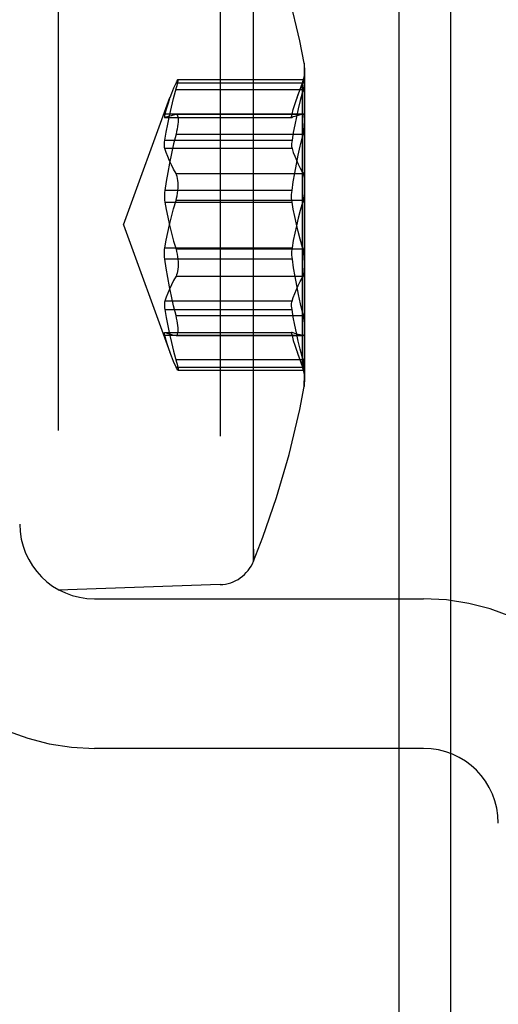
# Model space of a CAD drawing. Header units: inches. Extents: x 0 to 54.6, y 0 to 35.4.
# Tile 14 of 19: x 27.635 to 27.887, y 15.84 to 16.358. Entities that reach past the tile are written whole.
import ezdxf

# ---------------------------------------------------------------- set-up
doc = ezdxf.new("R2010")
doc.units = ezdxf.units.IN
doc.header["$LTSCALE"] = 3.0053571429
doc.header["$MEASUREMENT"] = 0
doc.linetypes.add('HIDDEN', pattern=[0.2, 0.1, -0.1])
doc.layers.get('0').update_dxf_attribs({"linetype": 'CONTINUOUS'})
doc.layers.add('DOOR_ASSEMBLY', color=7, linetype='CONTINUOUS')

msp = doc.modelspace()

# ---------------------------------------------------------------- linework, layer by layer
at = {"color": 3, "linetype": 'Continuous'}
msp.add_line((27.862256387, 23.5633737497), (27.862256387, 15.3429867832), dxfattribs=at)
at = {"layer": 'DOOR_ASSEMBLY', "color": 3, "linetype": 'Continuous'}
msp.add_line((27.8351664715, 15.1222247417), (27.8351664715, 23.8822247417), dxfattribs=at)
at = {"layer": 'DOOR_ASSEMBLY', "color": 8, "linetype": 'HIDDEN'}
for p, q in [((27.6557435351, 16.4424600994), (27.6557435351, 16.057989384)), ((27.740900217, 16.4396215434), (27.740900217, 16.06082794)), ((27.758499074, 16.0731353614), (27.758499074, 16.427314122)), ((27.7851659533, 16.3353382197), (27.785165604, 16.1681396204)), ((27.7854866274, 16.1686513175), (27.7854866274, 16.3317981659)), ((27.7177112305, 16.3250532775), (27.78461398, 16.3250532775)), ((27.7186820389, 16.3267202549), (27.7852438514, 16.3267202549)), ((27.7814467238, 16.3172290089), (27.7842994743, 16.3250668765)), ((27.7842994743, 16.1753826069), (27.7842994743, 16.3250668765)), ((27.78461398, 16.3250532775), (27.7850854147, 16.3263698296)), ((27.78461398, 16.3213205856), (27.7177112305, 16.3213205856)), ((27.6901300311, 16.2502247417), (27.714531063, 16.3172660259)), ((27.7117723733, 16.3068269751), (27.711839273, 16.3068420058)), ((27.7117783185, 16.306826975), (27.7787074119, 16.306826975)), ((27.7787684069, 16.3084939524), (27.711839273, 16.3084939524)), ((27.711839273, 16.3068420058), (27.7787684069, 16.3068420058)), ((27.7177112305, 16.3084849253), (27.7178423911, 16.3084999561)), ((27.78461398, 16.3084849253), (27.7177112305, 16.3084849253)), ((27.7178384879, 16.3084999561), (27.7847161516, 16.3084999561)), ((27.7787684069, 16.3068420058), (27.7787014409, 16.3068269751)), ((27.78461398, 16.3084849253), (27.7842994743, 16.3084083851)), ((27.784721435, 16.308499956), (27.78461398, 16.3084849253)), ((27.711839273, 16.2947835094), (27.7787684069, 16.2947835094)), ((27.7177112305, 16.2979989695), (27.78461398, 16.2979989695)), ((27.7787684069, 16.2903923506), (27.711839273, 16.2903923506)), ((27.7177112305, 16.2772790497), (27.78461398, 16.2772790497)), ((27.7842994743, 16.2778899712), (27.78461398, 16.2772790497)), ((27.7787684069, 16.2683263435), (27.711839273, 16.2683263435)), ((27.78461398, 16.263060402), (27.7177112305, 16.263060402)), ((27.711839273, 16.2622832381), (27.7787684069, 16.2622832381)), ((27.6901300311, 16.2502247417), (27.714531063, 16.1831834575)), ((27.711839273, 16.2381662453), (27.7787684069, 16.2381662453)), ((27.78461398, 16.2373890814), (27.7177112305, 16.2373890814)), ((27.7787684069, 16.2321231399), (27.711839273, 16.2321231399)), ((27.785165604, 16.2277155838), (27.7851659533, 16.1651112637)), ((27.7177112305, 16.2231704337), (27.78461398, 16.2231704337)), ((27.7842994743, 16.2225595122), (27.78461398, 16.2231704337)), ((27.7787684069, 16.2100571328), (27.711839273, 16.2100571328)), ((27.711839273, 16.205665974), (27.7787684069, 16.205665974)), ((27.7177112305, 16.2024505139), (27.78461398, 16.2024505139)), ((27.7117723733, 16.1936225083), (27.711839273, 16.1936074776)), ((27.7117783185, 16.1936225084), (27.7787078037, 16.1936225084)), ((27.711839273, 16.1936074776), (27.7787684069, 16.1936074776)), ((27.7787684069, 16.191955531), (27.711839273, 16.191955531)), ((27.78461398, 16.1919645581), (27.7177112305, 16.1919645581)), ((27.7177112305, 16.1919645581), (27.7178427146, 16.1919495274)), ((27.7178388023, 16.1919495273), (27.7847153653, 16.1919495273)), ((27.7787684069, 16.1936074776), (27.7787019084, 16.1936225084)), ((27.78461398, 16.1919645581), (27.7842994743, 16.1920410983)), ((27.7847209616, 16.1919495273), (27.78461398, 16.1919645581)), ((27.7814467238, 16.1832204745), (27.7842994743, 16.1753826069)), ((27.78461398, 16.1791288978), (27.7177112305, 16.1791288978)), ((27.7177112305, 16.1753962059), (27.78461398, 16.1753962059)), ((27.7186832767, 16.1737292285), (27.7852422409, 16.1737292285)), ((27.7848906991, 16.17462578), (27.7850765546, 16.1740796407)), ((27.7851659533, 16.1651112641), (27.785165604, 16.1681396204)), ((27.7584991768, 16.0794403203), (27.758499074, 16.0731353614)), ((27.740900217, 16.06082794), (27.6557435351, 16.057989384)), ((27.6747727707, 16.053374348), (27.8480011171, 16.053374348)), ((27.8480011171, 15.9746341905), (27.6747727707, 15.9746341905))]:
    msp.add_line(p, q, dxfattribs=at)
for points in [[(27.785165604, 16.3353401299), (27.7828515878, 16.3471457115), (27.7772294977, 16.370932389), (27.7706155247, 16.3936798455), (27.7634344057, 16.4145555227), (27.7584991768, 16.4273138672)], [(27.7177112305, 16.3250532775), (27.7164613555, 16.3221766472), (27.7153166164, 16.3193470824), (27.7144754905, 16.3171213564)], [(27.7183631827, 16.3263698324), (27.7182743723, 16.3262168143), (27.7181775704, 16.3260366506), (27.7180727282, 16.3258297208), (27.7179599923, 16.3255964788), (27.7178395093, 16.3253374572), (27.7177112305, 16.3250532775)], [(27.7180259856, 16.3224943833), (27.7182874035, 16.323555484), (27.7184961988, 16.3244848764), (27.7186502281, 16.32526755), (27.7187481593, 16.3258909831), (27.7187882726, 16.326344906), (27.7187673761, 16.3266222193), (27.7186842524, 16.3267202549)], [(27.7186842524, 16.3267202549), (27.718554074, 16.3266360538), (27.7183631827, 16.3263698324)], [(27.7842994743, 16.324281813), (27.7843550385, 16.3244099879), (27.784409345, 16.3245383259), (27.7844623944, 16.3246668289), (27.7845141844, 16.3247954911), (27.7845647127, 16.3249243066), (27.78461398, 16.3250532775)], [(27.7852457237, 16.3267202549), (27.7852785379, 16.3266154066), (27.7852814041, 16.3263258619), (27.7852694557, 16.3258562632), (27.785228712, 16.3252171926), (27.7851526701, 16.3244233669), (27.7850310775, 16.3234939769), (27.7848499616, 16.3224527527), (27.78461398, 16.3213205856)], [(27.7850854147, 16.3263698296), (27.7851833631, 16.3266375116), (27.7852457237, 16.3267202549)], [(27.711839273, 16.2947835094), (27.7125320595, 16.2990218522), (27.7133425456, 16.3033334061), (27.7142738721, 16.3077176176), (27.7153166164, 16.3121761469), (27.7164613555, 16.316710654), (27.7180259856, 16.3224943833)], [(27.7814001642, 16.3171068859), (27.7820527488, 16.3188478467), (27.7831275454, 16.3215432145), (27.7842994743, 16.324281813)], [(27.78461398, 16.3213205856), (27.7845647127, 16.3211139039), (27.7845141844, 16.320907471), (27.7844623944, 16.320701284), (27.784409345, 16.3204953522), (27.7843550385, 16.3202896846), (27.7831275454, 16.315695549)], [(27.7142738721, 16.3165649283), (27.7133425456, 16.313829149), (27.7125320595, 16.3111387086), (27.711839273, 16.3084939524)], [(27.7787684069, 16.3084939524), (27.7794274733, 16.3110193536), (27.7801945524, 16.3135868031), (27.7810723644, 16.3161960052), (27.7814001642, 16.3171068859)], [(27.7831275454, 16.315695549), (27.7820527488, 16.3113760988), (27.7810723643, 16.3071264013), (27.7801945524, 16.3029450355), (27.7794274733, 16.2988305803), (27.7787684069, 16.2947835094)], [(27.711839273, 16.3084939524), (27.711773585, 16.3082088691), (27.7117198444, 16.3079498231), (27.7116780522, 16.3077175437), (27.711648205, 16.3075113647), (27.7116302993, 16.3073309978), (27.7116243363, 16.3071773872)], [(27.7116243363, 16.3071773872), (27.7116303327, 16.3070513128), (27.7116482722, 16.3069530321), (27.7116781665, 16.306882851), (27.7117199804, 16.3068407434), (27.7117723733, 16.3068269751)], [(27.711839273, 16.3068420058), (27.7125320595, 16.3071044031), (27.7133425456, 16.3073713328), (27.7142738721, 16.3076427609), (27.7153166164, 16.30791879), (27.7164613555, 16.3081995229), (27.7177112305, 16.3084849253)], [(27.7183628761, 16.3081495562), (27.718554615, 16.3077023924), (27.7186894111, 16.3070872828), (27.7187678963, 16.306319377), (27.7187881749, 16.3054112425), (27.7187474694, 16.3043754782), (27.7186490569, 16.3032316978), (27.7184948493, 16.3020010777), (27.7182861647, 16.3007038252), (27.7180252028, 16.2993611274), (27.7177112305, 16.2979989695)], [(27.7178423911, 16.3084999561), (27.7179599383, 16.3084862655), (27.7180726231, 16.308444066), (27.7181774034, 16.3083736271), (27.7182741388, 16.3082753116), (27.7183628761, 16.3081495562)], [(27.7785534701, 16.3071773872), (27.7785594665, 16.307330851), (27.778577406, 16.3075111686), (27.7786073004, 16.3077175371), (27.7786491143, 16.3079500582), (27.7787028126, 16.3082090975), (27.7787684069, 16.3084939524)], [(27.7787014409, 16.3068269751), (27.7786489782, 16.3068407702), (27.7786071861, 16.3068828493), (27.7785773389, 16.3069529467), (27.7785594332, 16.3070512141), (27.7785534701, 16.3071773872)], [(27.7842994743, 16.3084083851), (27.7831275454, 16.3081366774), (27.7820527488, 16.3078692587), (27.7810723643, 16.3076061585), (27.7801945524, 16.3073472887), (27.7794274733, 16.3070925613), (27.7787684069, 16.3068420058)], [(27.78461398, 16.2979989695), (27.7848502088, 16.2993172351), (27.7850314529, 16.300635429), (27.7851530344, 16.3019305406), (27.7852289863, 16.303172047), (27.7852696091, 16.3043318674), (27.7852814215, 16.3053851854), (27.78527841, 16.3063088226), (27.7852484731, 16.3070864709), (27.7851832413, 16.3077036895), (27.7850855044, 16.3081495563)], [(27.7850855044, 16.3081495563), (27.7850311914, 16.3082765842), (27.7849674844, 16.3083751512), (27.7848946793, 16.3084451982), (27.7848118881, 16.3084867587), (27.784721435, 16.308499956)], [(27.711839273, 16.2903923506), (27.7117211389, 16.2909083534), (27.7116502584, 16.2915215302), (27.7116266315, 16.2922261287), (27.7116502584, 16.2930121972), (27.7117211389, 16.2938678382), (27.711839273, 16.2947835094)], [(27.7177112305, 16.2979989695), (27.7164613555, 16.2928443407), (27.7153166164, 16.2877740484), (27.7142738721, 16.2827887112), (27.7133425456, 16.2778864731), (27.7125320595, 16.2730654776), (27.711839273, 16.2683263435)], [(27.7787684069, 16.2947835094), (27.7786502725, 16.2938678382), (27.7785793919, 16.2930121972), (27.778555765, 16.2922261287), (27.7785793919, 16.2915215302), (27.7786502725, 16.2909083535), (27.7787684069, 16.2903923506)], [(27.7787684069, 16.2683263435), (27.7794274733, 16.2728516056), (27.7801945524, 16.2774522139), (27.7810723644, 16.2821276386), (27.7820527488, 16.2868794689), (27.7831275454, 16.2917092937), (27.7842994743, 16.2966165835)], [(27.7842994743, 16.2966165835), (27.7843550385, 16.29684626), (27.784409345, 16.2970762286), (27.7844623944, 16.2973064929), (27.7845141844, 16.2975370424), (27.7845647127, 16.2977678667), (27.78461398, 16.2979989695)], [(27.7177112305, 16.2772790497), (27.7164613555, 16.2795570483), (27.7153166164, 16.2817977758), (27.7142738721, 16.2840009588), (27.7133425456, 16.2861674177), (27.7125320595, 16.2882979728), (27.711839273, 16.2903923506)], [(27.7787684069, 16.2903923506), (27.7794274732, 16.2883924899), (27.7801945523, 16.2863593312), (27.7810723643, 16.2842931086), (27.7820527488, 16.2821931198), (27.7831275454, 16.2800586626), (27.7842994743, 16.2778899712)], [(27.7177112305, 16.263060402), (27.7180343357, 16.2642902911), (27.7183007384, 16.2655969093), (27.7185110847, 16.2669505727), (27.7186634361, 16.2683294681), (27.7187568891, 16.269712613), (27.7187889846, 16.2710695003), (27.7187554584, 16.2723722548), (27.7186608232, 16.2735961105), (27.7185077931, 16.2747159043), (27.7182974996, 16.2757149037), (27.7180322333, 16.2765763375), (27.7177112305, 16.2772790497)], [(27.78461398, 16.2772790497), (27.784857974, 16.2765884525), (27.785043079, 16.2757344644), (27.7851638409, 16.274730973), (27.7852366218, 16.273597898), (27.7852742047, 16.2723580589), (27.785281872, 16.2710380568), (27.7852739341, 16.2696667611), (27.7852360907, 16.2682734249), (27.7851629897, 16.2668878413), (27.7850420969, 16.2655390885), (27.7848573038, 16.264255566), (27.78461398, 16.263060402)], [(27.711839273, 16.2683263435), (27.7117211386, 16.2672700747), (27.711650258, 16.2662162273), (27.7116266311, 16.2651760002), (27.711650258, 16.264164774), (27.7117211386, 16.2631972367), (27.711839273, 16.2622832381)], [(27.7787684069, 16.2622832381), (27.7786502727, 16.2631972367), (27.7785793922, 16.2641647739), (27.7785557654, 16.2651760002), (27.7785793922, 16.2662162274), (27.7786502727, 16.2672700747), (27.7787684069, 16.2683263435)], [(27.711839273, 16.2381662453), (27.7125320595, 16.2421421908), (27.7133425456, 16.2461868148), (27.7142738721, 16.2502995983), (27.7153166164, 16.2544820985), (27.7164613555, 16.2587358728), (27.7177112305, 16.263060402)], [(27.78461398, 16.263060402), (27.7845647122, 16.2628665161), (27.7845141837, 16.2626728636), (27.7844623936, 16.2624794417), (27.7844093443, 16.2622862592), (27.7843550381, 16.2620933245), (27.7831275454, 16.2577836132)], [(27.711839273, 16.2622832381), (27.7125320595, 16.2583072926), (27.7133425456, 16.2542626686), (27.7142738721, 16.2501498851), (27.7153166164, 16.2459673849), (27.7164613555, 16.2417136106), (27.7177112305, 16.2373890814)], [(27.7843550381, 16.2383561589), (27.7831275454, 16.2426658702), (27.7820527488, 16.246717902), (27.7810723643, 16.2507044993), (27.7801945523, 16.2546269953), (27.7794274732, 16.258486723), (27.7787684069, 16.2622832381)], [(27.7831275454, 16.2577836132), (27.7820527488, 16.2537315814), (27.7810723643, 16.2497449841), (27.7801945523, 16.2458224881), (27.7794274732, 16.2419627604), (27.7787684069, 16.2381662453)], [(27.711839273, 16.2321231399), (27.7117211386, 16.2331794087), (27.711650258, 16.2342332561), (27.7116266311, 16.2352734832), (27.711650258, 16.2362847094), (27.7117211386, 16.2372522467), (27.711839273, 16.2381662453)], [(27.7177112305, 16.2373890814), (27.7180343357, 16.2361591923), (27.7183007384, 16.2348525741), (27.7185110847, 16.2334989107), (27.7186634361, 16.2321200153), (27.7187568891, 16.2307368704), (27.7187889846, 16.2293799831), (27.7187554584, 16.2280772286), (27.7186608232, 16.2268533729), (27.7185077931, 16.2257335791), (27.7182974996, 16.2247345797), (27.7180322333, 16.2238731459), (27.7177112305, 16.2231704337)], [(27.7787684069, 16.2381662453), (27.7786502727, 16.2372522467), (27.7785793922, 16.2362847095), (27.7785557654, 16.2352734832), (27.7785793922, 16.234233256), (27.7786502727, 16.2331794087), (27.7787684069, 16.2321231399)], [(27.78461398, 16.2373890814), (27.7845647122, 16.2375829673), (27.7845141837, 16.2377766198), (27.7844623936, 16.2379700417), (27.7844093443, 16.2381632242), (27.7843550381, 16.2383561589)], [(27.78461398, 16.2231704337), (27.784857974, 16.2238610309), (27.785043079, 16.224715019), (27.7851638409, 16.2257185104), (27.7852366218, 16.2268515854), (27.7852742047, 16.2280914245), (27.785281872, 16.2294114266), (27.7852739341, 16.2307827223), (27.7852360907, 16.2321760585), (27.7851629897, 16.2335616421), (27.7850420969, 16.2349103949), (27.7848573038, 16.2361939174), (27.78461398, 16.2373890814)], [(27.7177112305, 16.2024505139), (27.7164613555, 16.2076051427), (27.7153166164, 16.212675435), (27.7142738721, 16.2176607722), (27.7133425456, 16.2225630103), (27.7125320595, 16.2273840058), (27.711839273, 16.2321231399)], [(27.7787684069, 16.2321231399), (27.7794274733, 16.2275978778), (27.7801945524, 16.2229972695), (27.7810723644, 16.2183218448), (27.7820527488, 16.2135700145), (27.7831275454, 16.2087401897), (27.7843550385, 16.2036032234)], [(27.7177112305, 16.2231704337), (27.7164613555, 16.2208924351), (27.7153166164, 16.2186517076), (27.7142738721, 16.2164485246), (27.7133425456, 16.2142820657), (27.7125320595, 16.2121515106), (27.711839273, 16.2100571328)], [(27.7787684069, 16.2100571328), (27.7794274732, 16.2120569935), (27.7801945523, 16.2140901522), (27.7810723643, 16.2161563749), (27.7820527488, 16.2182563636), (27.7831275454, 16.2203908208), (27.7842994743, 16.2225595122)], [(27.711839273, 16.2100571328), (27.7117211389, 16.20954113), (27.7116502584, 16.2089279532), (27.7116266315, 16.2082233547), (27.7116502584, 16.2074372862), (27.7117211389, 16.2065816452), (27.711839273, 16.205665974)], [(27.7787684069, 16.205665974), (27.7786502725, 16.2065816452), (27.7785793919, 16.2074372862), (27.778555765, 16.2082233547), (27.7785793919, 16.2089279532), (27.7786502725, 16.20954113), (27.7787684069, 16.2100571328)], [(27.711839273, 16.205665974), (27.7125320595, 16.2014276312), (27.7133425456, 16.1971160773), (27.7142738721, 16.1927318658), (27.7153166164, 16.1882733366), (27.7164613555, 16.1837388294)], [(27.7183660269, 16.1922999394), (27.7185558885, 16.1927444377), (27.7186892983, 16.1933578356), (27.7187666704, 16.194128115), (27.7187867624, 16.1950405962), (27.7187480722, 16.1960777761), (27.7186517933, 16.1972210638), (27.7184978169, 16.1984484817), (27.7182885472, 16.1997425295), (27.7180266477, 16.2010855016), (27.7177112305, 16.2024505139)], [(27.7843550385, 16.1801597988), (27.7831275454, 16.1847539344), (27.7820527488, 16.1890733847), (27.7810723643, 16.1933230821), (27.7801945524, 16.1975044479), (27.7794274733, 16.2016189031), (27.7787684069, 16.205665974)], [(27.7843550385, 16.2036032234), (27.784409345, 16.2033732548), (27.7844623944, 16.2031429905), (27.7845141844, 16.2029124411), (27.7845647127, 16.2026816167), (27.78461398, 16.2024505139)], [(27.78461398, 16.2024505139), (27.7848483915, 16.2011270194), (27.7850277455, 16.1998060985), (27.7851464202, 16.1985113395), (27.785221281, 16.1972713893), (27.7852673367, 16.1961126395), (27.7852845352, 16.1950603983), (27.7852804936, 16.1941377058), (27.785247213, 16.1933610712), (27.7851785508, 16.1927449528), (27.7850765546, 16.1922999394)], [(27.7116243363, 16.1932720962), (27.7116303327, 16.1933981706), (27.7116482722, 16.1934964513), (27.7116781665, 16.1935666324), (27.7117199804, 16.19360874), (27.7117723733, 16.1936225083)], [(27.711839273, 16.191955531), (27.711773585, 16.1922406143), (27.7117198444, 16.1924996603), (27.7116780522, 16.1927319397), (27.711648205, 16.1929381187), (27.7116302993, 16.1931184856), (27.7116243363, 16.1932720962)], [(27.711839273, 16.1936074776), (27.7125320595, 16.1933450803), (27.7133425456, 16.1930781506), (27.7142738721, 16.1928067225), (27.7153166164, 16.1925306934), (27.7164613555, 16.1922499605), (27.7177112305, 16.1919645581)], [(27.7142738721, 16.1838845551), (27.7133425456, 16.1866203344), (27.7125320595, 16.1893107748), (27.711839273, 16.191955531)], [(27.7178427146, 16.1919495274), (27.7179609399, 16.1919633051), (27.7180740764, 16.1920055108), (27.7181793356, 16.1920758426), (27.7182766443, 16.192174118), (27.7183660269, 16.1922999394)], [(27.7787019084, 16.1936225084), (27.7786501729, 16.1936089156), (27.7786087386, 16.1935668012), (27.778579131, 16.1934963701), (27.778561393, 16.1933980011), (27.7785555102, 16.1932720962)], [(27.7785555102, 16.1932720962), (27.778561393, 16.1931188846), (27.778579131, 16.1929385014), (27.7786087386, 16.1927312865), (27.7786501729, 16.1924978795), (27.7787033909, 16.1922390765), (27.7787684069, 16.191955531)], [(27.7842994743, 16.1920410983), (27.7831275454, 16.192312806), (27.7820527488, 16.1925802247), (27.7810723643, 16.1928433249), (27.7801945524, 16.1931021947), (27.7794274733, 16.1933569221), (27.7787684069, 16.1936074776)], [(27.7787684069, 16.191955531), (27.7794274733, 16.1894301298), (27.7801945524, 16.1868626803), (27.7810723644, 16.1842534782), (27.7814001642, 16.1833425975)], [(27.7850765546, 16.1922999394), (27.7850236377, 16.1921722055), (27.7849616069, 16.192073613), (27.784890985, 16.1920039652), (27.7848102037, 16.19196268), (27.7847209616, 16.1919495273)], [(27.7177112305, 16.1753962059), (27.7164613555, 16.1782728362), (27.7153166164, 16.181102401), (27.7144754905, 16.183328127)], [(27.7164613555, 16.1837388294), (27.7180274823, 16.1779522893), (27.7182899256, 16.1768907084), (27.7184994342, 16.1759631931), (27.7186533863, 16.1751821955), (27.7187493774, 16.174558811), (27.7187876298, 16.1741045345), (27.7187669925, 16.1738268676), (27.7186852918, 16.1737292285)], [(27.7814001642, 16.1833425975), (27.7820527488, 16.1816016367), (27.7831275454, 16.1789062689), (27.7842994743, 16.1761676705)], [(27.78461398, 16.1791288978), (27.7845647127, 16.1793355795), (27.7845141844, 16.1795420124), (27.7844623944, 16.1797481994), (27.784409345, 16.1799541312), (27.7843550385, 16.1801597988)], [(27.7183660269, 16.1740796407), (27.7182765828, 16.174232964), (27.7181793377, 16.1744130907), (27.7180743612, 16.1746191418), (27.7179614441, 16.1748514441), (27.7178403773, 16.1751106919), (27.7177112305, 16.1753962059)], [(27.7842994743, 16.1761676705), (27.7843550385, 16.1760394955), (27.784409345, 16.1759111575), (27.7844623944, 16.1757826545), (27.7845141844, 16.1756539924), (27.7845647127, 16.1755251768), (27.78461398, 16.1753962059)], [(27.7852440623, 16.1737292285), (27.7852801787, 16.1738338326), (27.785284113, 16.1741238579), (27.7852669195, 16.1745931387), (27.7852208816, 16.1752310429), (27.7851459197, 16.1760229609), (27.7850272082, 16.1769508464), (27.7848480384, 16.1779930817), (27.78461398, 16.1791288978)], [(27.78461398, 16.1753962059), (27.7847173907, 16.1751157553), (27.784809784, 16.1748585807), (27.7848906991, 16.17462578)], [(27.7186852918, 16.1737292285), (27.7185556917, 16.1738138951), (27.7183660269, 16.1740796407)], [(27.7850765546, 16.1740796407), (27.7851784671, 16.1738123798), (27.7852440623, 16.1737292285)], [(27.7584991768, 16.0731356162), (27.7634103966, 16.0858291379), (27.7705764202, 16.1066467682), (27.7771820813, 16.1293374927), (27.7828063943, 16.1530880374), (27.785165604, 16.1651093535)]]:
    msp.add_lwpolyline(points, dxfattribs=at)
for centre, radius, start, end in [((27.765801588, 16.3317995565), 0.0196850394, 340, 10.3616715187), ((27.765801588, 16.1686499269), 0.0196850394, 349.6383284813, 20), ((27.6747727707, 16.0927444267), 0.1181102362, 180, 270), ((27.6747727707, 16.0927444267), 0.0393700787, 180, 270), ((27.7402444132, 16.0805020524), 0.0196850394, 271.909152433, 338.0241992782), ((27.8480011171, 15.9352641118), 0.1181102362, 0, 90), ((27.8480011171, 15.9352641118), 0.0393700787, 0, 90)]:
    msp.add_arc(centre, radius, start, end, dxfattribs=at)

doc.saveas('drawing.dxf')
